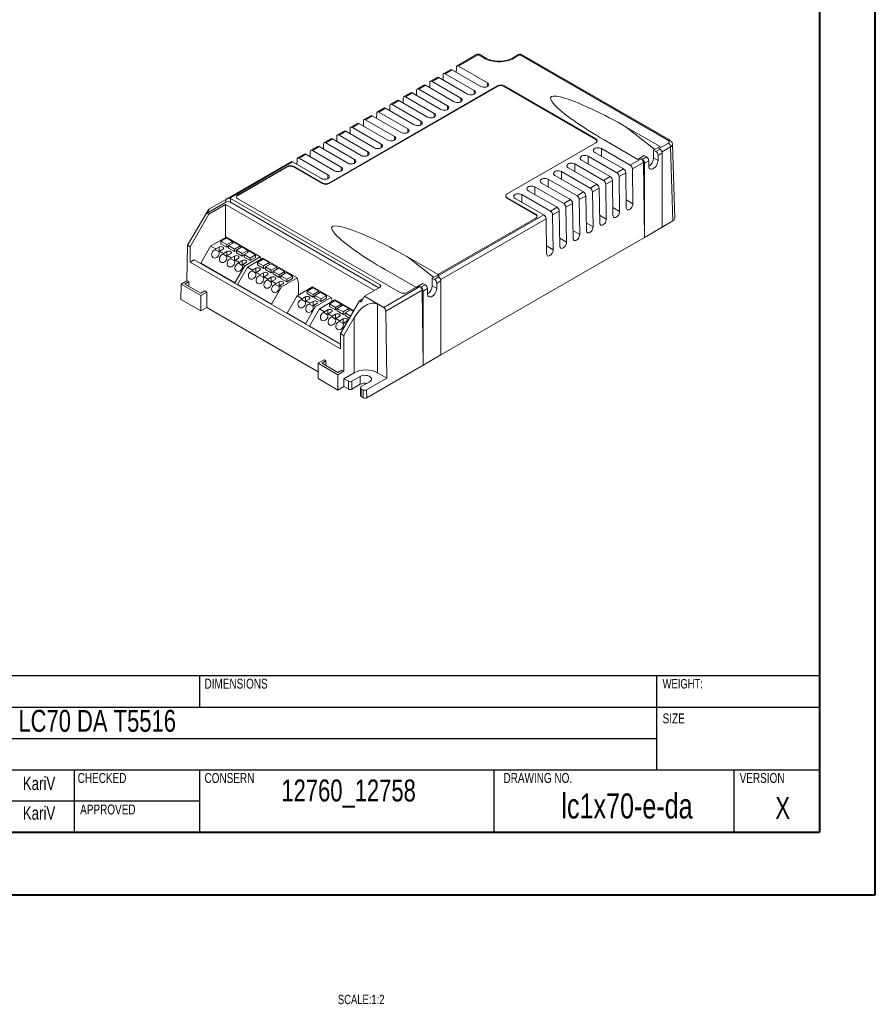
# Model space of a CAD drawing. Header units: millimetres. Extents: x 0 to 420, y -17 to 297.
# Tile 4 of 5: x 283 to 420, y -17 to 140. Entities that reach past the tile are written whole.
import ezdxf

# ---------------------------------------------------------------- set-up
doc = ezdxf.new("R2010")
doc.units = ezdxf.units.MM
doc.layers.add('SYM', color=179, linetype='Continuous')
doc.styles.add('SLDTEXTSTYLE0', font='TXT', dxfattribs={"width": 0.75})

msp = doc.modelspace()

# ---------------------------------------------------------------- linework, layer by layer
at = {"color": 7, "linetype": 'Continuous', "lineweight": 40}
for p, q in [((420.079, 0.215), (420.079, 297.215)), ((411.144, 287.215), (411.144, 10.215)), ((25.079, 10.215), (411.144, 10.215)), ((0.079, 0.215), (420.079, 0.215))]:
    msp.add_line(p, q, dxfattribs=at)
at = {"color": 7, "linetype": 'Continuous', "lineweight": 15}
for p, q in [((356.404, 134.403), (353.275, 132.597)), ((356.654, 134.378), (353.525, 132.572)), ((356.654, 134.378), (357.624, 133.818)), ((357.874, 133.843), (356.904, 134.403)), ((363.083, 134.403), (362.113, 133.843)), ((362.363, 133.818), (363.333, 134.378)), ((387.036, 120.695), (363.333, 134.378)), ((387.288, 120.718), (363.583, 134.403)), ((353.172, 132.375), (353.159, 131.559)), ((353.525, 132.572), (358.119, 129.92)), ((350.093, 130.76), (349.033, 130.148)), ((350.343, 130.735), (349.283, 130.123)), ((354.937, 128.083), (350.343, 130.735)), ((351.051, 131.15), (351.038, 130.334)), ((352.215, 131.985), (351.154, 131.372)), ((352.465, 131.96), (351.404, 131.347)), ((351.404, 131.347), (355.998, 128.695)), ((357.059, 129.308), (352.465, 131.96)), ((359.719, 129.405), (332.849, 113.893)), ((359.719, 129.323), (332.849, 113.812)), ((347.972, 129.535), (346.911, 128.923)), ((348.222, 129.511), (347.161, 128.898)), ((352.816, 126.859), (348.222, 129.511)), ((348.929, 129.926), (348.917, 129.109)), ((349.283, 130.123), (353.877, 127.471)), ((359.719, 129.405), (359.719, 129.323)), ((375.435, 120.944), (360.779, 129.405)), ((360.779, 129.405), (360.779, 129.323)), ((375.435, 120.863), (360.779, 129.323)), ((344.687, 127.477), (344.674, 126.66)), ((345.851, 128.311), (344.79, 127.698)), ((346.101, 128.286), (345.04, 127.674)), ((345.04, 127.674), (349.634, 125.022)), ((350.695, 125.634), (346.101, 128.286)), ((346.808, 128.701), (346.796, 127.885)), ((347.161, 128.898), (351.755, 126.246)), ((341.608, 125.861), (340.548, 125.249)), ((341.858, 125.837), (340.797, 125.224)), ((346.452, 123.185), (341.858, 125.837)), ((342.565, 126.252), (342.553, 125.436)), ((343.729, 127.086), (342.669, 126.474)), ((343.979, 127.061), (342.919, 126.449)), ((342.919, 126.449), (347.513, 123.797)), ((348.573, 124.409), (343.979, 127.061)), ((339.487, 124.637), (338.426, 124.025)), ((339.737, 124.612), (338.676, 124)), ((344.331, 121.96), (339.737, 124.612)), ((340.444, 125.027), (340.432, 124.211)), ((340.797, 125.224), (345.391, 122.572)), ((337.366, 123.412), (336.305, 122.8)), ((337.616, 123.387), (336.555, 122.775)), ((336.555, 122.775), (341.149, 120.123)), ((342.209, 120.735), (337.616, 123.387)), ((338.323, 123.803), (338.31, 122.986)), ((338.676, 124), (343.27, 121.348)), ((385.697, 119.715), (380.296, 122.833)), ((334.08, 121.353), (334.068, 120.537)), ((335.244, 122.188), (334.184, 121.575)), ((335.494, 122.163), (334.434, 121.551)), ((334.434, 121.551), (339.027, 118.899)), ((340.088, 119.511), (335.494, 122.163)), ((336.201, 122.578), (336.189, 121.762)), ((331.002, 119.738), (329.941, 119.126)), ((331.252, 119.714), (330.191, 119.101)), ((335.845, 117.062), (331.252, 119.714)), ((331.959, 120.129), (331.946, 119.313)), ((333.123, 120.963), (332.062, 120.351)), ((333.373, 120.938), (332.312, 120.326)), ((332.312, 120.326), (336.906, 117.674)), ((337.967, 118.286), (333.373, 120.938)), ((361.293, 112.168), (375.435, 120.332)), ((375.435, 120.944), (375.435, 120.863)), ((376.76, 120.792), (382.161, 117.674)), ((384.671, 119.123), (385.697, 119.715)), ((385.518, 119.41), (387.036, 120.286)), ((387.389, 119.681), (387.747, 107.834)), ((388.04, 108.252), (387.681, 120.117)), ((328.88, 118.514), (327.82, 117.901)), ((329.13, 118.489), (328.07, 117.877)), ((333.724, 115.837), (329.13, 118.489)), ((329.837, 118.904), (329.825, 118.088)), ((330.191, 119.101), (334.785, 116.449)), ((374.206, 118.184), (378.8, 115.532)), ((379.861, 116.144), (375.267, 118.796)), ((376.327, 119.409), (380.921, 116.757)), ((382.161, 117.674), (383.186, 118.266)), ((382.868, 117.674), (383.54, 118.062)), ((383.54, 118.062), (383.186, 118.266)), ((384.671, 119.123), (385.025, 118.919)), ((384.671, 117.898), (384.671, 119.123)), ((385.025, 118.919), (385.697, 119.307)), ((385.378, 118.307), (386.05, 118.694)), ((385.378, 117.49), (385.378, 118.307)), ((385.518, 119.41), (385.697, 119.307)), ((386.05, 118.694), (386.05, 106.855)), ((326.759, 117.289), (316.553, 111.398)), ((327.009, 117.264), (316.997, 111.484)), ((326.131, 116.547), (318.247, 111.995)), ((326.131, 116.465), (318.247, 111.913)), ((326.131, 116.547), (326.131, 116.465)), ((331.603, 114.612), (327.009, 117.264)), ((331.788, 113.893), (327.192, 116.547)), ((327.192, 116.547), (327.192, 116.465)), ((331.788, 113.812), (327.192, 116.465)), ((327.716, 117.68), (327.704, 116.863)), ((328.07, 117.877), (332.664, 115.225)), ((372.085, 116.96), (376.679, 114.308)), ((377.739, 114.92), (373.145, 117.572)), ((380.921, 116.757), (382.689, 117.777)), ((381.275, 116.152), (383.043, 117.172)), ((382.689, 117.777), (382.868, 117.674)), ((383.043, 117.172), (383.222, 105.222)), ((383.222, 117.062), (383.893, 117.449)), ((383.222, 105.222), (383.222, 117.062)), ((383.893, 117.449), (383.893, 116.633)), ((385.378, 117.49), (384.671, 117.898)), ((373.497, 112.471), (368.903, 115.123)), ((369.963, 115.735), (374.557, 113.083)), ((375.618, 113.695), (371.024, 116.347)), ((376.679, 114.308), (377.739, 114.92)), ((378.8, 115.532), (379.861, 116.144)), ((379.153, 114.927), (380.214, 115.539)), ((379.237, 109.36), (379.153, 114.927)), ((380.214, 115.539), (380.298, 109.972)), ((381.358, 110.585), (381.275, 116.152)), ((331.788, 113.893), (331.788, 113.812)), ((332.849, 113.893), (332.849, 113.812)), ((365.721, 113.286), (370.315, 110.634)), ((371.375, 111.246), (366.781, 113.898)), ((367.842, 114.51), (372.436, 111.858)), ((374.557, 113.083), (375.618, 113.695)), ((377.032, 113.702), (378.093, 114.315)), ((377.116, 108.135), (377.032, 113.702)), ((378.093, 114.315), (378.176, 108.748)), ((318.247, 111.995), (318.247, 111.913)), ((361.073, 111.862), (361.073, 111.78)), ((363.599, 112.061), (368.193, 109.409)), ((369.254, 110.021), (364.66, 112.673)), ((372.436, 111.858), (373.497, 112.471)), ((372.79, 111.253), (373.85, 111.865)), ((373.85, 111.865), (373.934, 106.298)), ((374.911, 112.478), (375.972, 113.09)), ((374.994, 106.911), (374.911, 112.478)), ((375.972, 113.09), (376.055, 107.523)), ((313.359, 109.102), (316.365, 110.836)), ((313.642, 108.938), (316.294, 110.469)), ((316.365, 111.282), (313.745, 109.77)), ((340.088, 96.733), (316.294, 110.469)), ((316.294, 110.469), (316.294, 105.202)), ((316.365, 111.282), (316.365, 110.836)), ((340.972, 97.652), (317.072, 111.449)), ((317.072, 111.449), (317.072, 110.836)), ((317.072, 110.836), (340.795, 97.141)), ((318.247, 111.383), (344.181, 96.411)), ((365.854, 108.923), (361.293, 111.556)), ((361.293, 111.556), (361.293, 111.474)), ((365.854, 108.841), (361.293, 111.474)), ((367.133, 108.797), (362.539, 111.449)), ((370.315, 110.634), (371.375, 111.246)), ((370.668, 110.028), (371.729, 110.641)), ((371.729, 110.641), (371.812, 105.074)), ((372.873, 105.686), (372.79, 111.253)), ((313.474, 109.458), (310.23, 103.968)), ((310.637, 103.733), (313.642, 108.938)), ((313.359, 109.102), (313.745, 109.77)), ((313.359, 109.102), (313.642, 108.938)), ((350.162, 99), (367.133, 108.797)), ((365.854, 108.923), (365.854, 108.841)), ((368.193, 109.409), (369.254, 110.021)), ((368.547, 108.804), (369.608, 109.416)), ((368.63, 103.237), (368.547, 108.804)), ((369.608, 109.416), (369.691, 103.849)), ((370.752, 104.462), (370.668, 110.028)), ((350.297, 99.33), (365.854, 108.31)), ((367.486, 108.192), (367.57, 102.625)), ((386.05, 106.855), (387.747, 107.834)), ((383.222, 105.222), (386.05, 106.855)), ((310.144, 98.302), (310.23, 103.968)), ((310.637, 103.733), (310.23, 103.968)), ((313.925, 103.835), (312.334, 101.079)), ((316.411, 105.27), (313.925, 103.835)), ((313.925, 103.835), (314.738, 103.366)), ((316.435, 105.121), (315.552, 104.611)), ((315.552, 104.611), (316.506, 104.06)), ((315.552, 104.202), (315.552, 104.611)), ((315.552, 104.202), (316.506, 103.651)), ((321.855, 102.127), (316.411, 105.27)), ((317.39, 104.57), (316.435, 105.121)), ((316.506, 104.06), (317.39, 104.57)), ((316.506, 103.651), (316.506, 104.06)), ((316.506, 103.651), (316.789, 103.815)), ((317.673, 104.406), (316.789, 103.896)), ((316.789, 103.488), (316.789, 103.896)), ((316.789, 103.896), (317.744, 103.345)), ((317.39, 104.57), (317.39, 104.243)), ((318.627, 103.855), (317.673, 104.406)), ((317.744, 103.345), (318.627, 103.855)), ((318.627, 103.855), (318.627, 103.529)), ((350.695, 86.444), (383.222, 105.222)), ((310.637, 103.733), (310.637, 101.283)), ((314.666, 103.241), (314.738, 103.366)), ((314.666, 103.241), (315.268, 102.894)), ((314.738, 103.366), (315.269, 103.672)), ((315.339, 103.019), (315.268, 102.894)), ((315.87, 103.325), (315.339, 103.019)), ((315.339, 103.019), (315.976, 102.651)), ((315.904, 102.527), (315.976, 102.651)), ((315.904, 102.527), (316.505, 102.18)), ((315.976, 102.651), (316.506, 102.957)), ((316.577, 102.304), (316.505, 102.18)), ((317.107, 102.61), (316.577, 102.304)), ((316.577, 102.304), (317.213, 101.937)), ((316.789, 103.488), (317.744, 102.937)), ((317.213, 101.937), (317.744, 102.243)), ((317.744, 102.937), (317.744, 103.345)), ((317.744, 102.937), (318.026, 103.1)), ((318.91, 103.692), (318.026, 103.182)), ((318.026, 103.182), (318.981, 102.631)), ((318.026, 102.774), (318.026, 103.182)), ((318.026, 102.774), (318.981, 102.223)), ((319.865, 103.141), (318.91, 103.692)), ((318.981, 102.631), (319.865, 103.141)), ((318.981, 102.223), (318.981, 102.631)), ((318.981, 102.223), (319.264, 102.386)), ((320.148, 102.978), (319.264, 102.468)), ((319.264, 102.468), (320.218, 101.916)), ((319.264, 102.059), (319.264, 102.468)), ((319.865, 103.141), (319.865, 102.815)), ((321.102, 102.427), (320.148, 102.978)), ((320.218, 101.916), (321.102, 102.427)), ((321.102, 102.427), (321.102, 102.018)), ((310.637, 101.283), (311.274, 101.651)), ((310.637, 101.283), (334.679, 87.405)), ((311.274, 101.651), (334.679, 88.139)), ((312.334, 101.079), (317.779, 97.936)), ((312.334, 101.079), (312.334, 101.039)), ((317.141, 101.812), (317.213, 101.937)), ((317.141, 101.812), (317.742, 101.465)), ((317.814, 101.59), (317.742, 101.465)), ((317.779, 97.936), (319.37, 100.692)), ((318.345, 101.896), (317.814, 101.59)), ((317.814, 101.59), (318.451, 101.222)), ((318.379, 101.098), (318.451, 101.222)), ((318.379, 101.098), (318.98, 100.751)), ((318.451, 101.222), (318.981, 101.529)), ((319.052, 100.875), (318.98, 100.751)), ((319.582, 101.182), (319.052, 100.875)), ((319.052, 100.875), (319.37, 100.692)), ((319.264, 102.059), (320.218, 101.508)), ((319.37, 100.692), (321.855, 102.127)), ((322.28, 101.882), (319.794, 100.447)), ((320.218, 101.508), (321.102, 102.018)), ((320.218, 101.508), (320.218, 101.916)), ((322.304, 101.733), (321.421, 101.223)), ((321.421, 101.223), (322.375, 100.671)), ((321.421, 100.814), (321.421, 101.223)), ((321.421, 100.814), (322.375, 100.263)), ((321.855, 102.127), (321.969, 101.702)), ((327.724, 98.739), (322.28, 101.882)), ((323.259, 101.182), (322.304, 101.733)), ((322.375, 100.671), (323.259, 101.182)), ((322.375, 100.263), (322.375, 100.671)), ((323.542, 101.018), (322.658, 100.508)), ((323.259, 101.182), (323.259, 100.855)), ((324.496, 100.467), (323.542, 101.018)), ((345.341, 102.11), (350.27, 99.264)), ((319.794, 100.447), (318.203, 97.691)), ((319.794, 100.447), (320.607, 99.977)), ((320.535, 99.853), (320.607, 99.977)), ((320.535, 99.853), (321.137, 99.506)), ((320.607, 99.977), (321.138, 100.284)), ((321.208, 99.63), (321.136, 99.506)), ((321.739, 99.937), (321.208, 99.63)), ((321.208, 99.63), (321.845, 99.263)), ((321.773, 99.139), (321.845, 99.263)), ((321.773, 99.139), (322.374, 98.791)), ((321.845, 99.263), (322.375, 99.569)), ((322.375, 100.263), (322.658, 100.426)), ((322.976, 99.222), (322.446, 98.916)), ((322.658, 100.1), (322.658, 100.508)), ((322.658, 100.508), (323.613, 99.957)), ((322.658, 100.1), (323.613, 99.549)), ((323.613, 99.957), (324.496, 100.467)), ((323.613, 99.549), (323.613, 99.957)), ((323.613, 99.549), (323.895, 99.712)), ((324.779, 100.304), (323.895, 99.794)), ((323.895, 99.386), (323.895, 99.794)), ((323.895, 99.794), (324.85, 99.243)), ((323.895, 99.386), (324.85, 98.834)), ((324.496, 100.467), (324.496, 100.141)), ((325.734, 99.753), (324.779, 100.304)), ((324.85, 99.243), (325.734, 99.753)), ((324.85, 98.834), (324.85, 99.243)), ((326.017, 99.59), (325.133, 99.079)), ((325.133, 99.079), (326.087, 98.528)), ((325.133, 98.671), (325.133, 99.079)), ((325.734, 99.753), (325.734, 99.426)), ((326.971, 99.039), (326.017, 99.59)), ((346.691, 97.248), (341.806, 100.068)), ((349.316, 98.713), (350.341, 99.305)), ((350.297, 99.33), (350.341, 99.305)), ((350.297, 99.33), (350.297, 99.279)), ((309.152, 95.323), (309.189, 97.751)), ((310.144, 98.302), (309.189, 97.751)), ((309.189, 97.751), (312.334, 95.935)), ((309.789, 97.772), (310.425, 98.14)), ((312.334, 96.303), (309.789, 97.772)), ((310.144, 98.302), (310.425, 98.14)), ((310.425, 97.405), (310.425, 98.14)), ((317.779, 97.895), (317.779, 97.936)), ((318.203, 97.691), (323.648, 94.548)), ((318.203, 97.65), (318.203, 97.691)), ((322.446, 98.916), (322.374, 98.792)), ((322.446, 98.916), (323.082, 98.549)), ((323.01, 98.424), (323.082, 98.549)), ((323.01, 98.424), (323.611, 98.077)), ((323.082, 98.549), (323.613, 98.855)), ((323.683, 98.202), (323.611, 98.077)), ((324.214, 98.508), (323.683, 98.202)), ((323.683, 98.202), (324.32, 97.834)), ((324.248, 97.71), (324.32, 97.834)), ((324.248, 97.71), (324.849, 97.363)), ((324.32, 97.834), (324.85, 98.14)), ((324.921, 97.487), (324.849, 97.363)), ((324.85, 98.834), (325.133, 98.998)), ((325.451, 97.794), (324.921, 97.487)), ((324.921, 97.487), (325.239, 97.304)), ((325.133, 98.671), (326.087, 98.12)), ((325.239, 97.304), (327.724, 98.739)), ((326.087, 98.528), (326.971, 99.039)), ((326.087, 98.12), (326.971, 98.63)), ((326.087, 98.12), (326.087, 98.528)), ((326.971, 99.039), (326.971, 98.63)), ((327.724, 98.739), (327.961, 97.855)), ((327.961, 97.855), (327.961, 96.018)), ((346.806, 97.264), (347.831, 97.856)), ((347.513, 97.264), (348.185, 97.652)), ((348.185, 97.652), (347.831, 97.856)), ((349.316, 98.713), (349.669, 98.509)), ((349.316, 97.488), (349.316, 98.713)), ((350.023, 97.08), (349.316, 97.488)), ((349.669, 98.509), (350.341, 98.897)), ((350.023, 97.896), (350.695, 98.284)), ((350.023, 97.08), (350.023, 97.896)), ((350.341, 98.897), (350.162, 99)), ((350.695, 98.284), (350.695, 86.444)), ((312.971, 96.67), (312.334, 96.303)), ((312.334, 95.935), (313.289, 96.487)), ((312.334, 93.486), (312.334, 95.935)), ((312.971, 96.67), (313.289, 96.487)), ((313.289, 94.037), (313.289, 96.487)), ((323.648, 94.548), (325.239, 97.304)), ((330.199, 97.31), (327.714, 95.875)), ((330.224, 97.161), (329.34, 96.651)), ((329.34, 96.651), (330.295, 96.1)), ((329.34, 96.242), (329.34, 96.651)), ((329.34, 96.242), (330.295, 95.691)), ((333.169, 95.595), (330.199, 97.31)), ((331.179, 96.61), (330.224, 97.161)), ((330.295, 96.1), (331.179, 96.61)), ((330.295, 95.691), (330.295, 96.1)), ((331.461, 96.447), (330.578, 95.936)), ((330.578, 95.528), (330.578, 95.936)), ((330.578, 95.936), (331.532, 95.385)), ((331.179, 96.61), (331.179, 96.283)), ((332.416, 95.895), (331.461, 96.447)), ((338.497, 95.815), (340.972, 97.243)), ((341.571, 94.04), (347.334, 97.367)), ((341.889, 93.415), (347.687, 96.762)), ((345.242, 96.411), (346.762, 97.289)), ((346.806, 97.264), (346.762, 97.289)), ((347.334, 97.367), (347.513, 97.264)), ((347.687, 96.762), (347.866, 84.812)), ((347.866, 96.651), (348.538, 97.039)), ((347.866, 84.812), (347.866, 96.651)), ((348.538, 97.039), (348.538, 96.223)), ((309.152, 95.323), (312.334, 93.486)), ((323.648, 94.507), (323.648, 94.548)), ((327.714, 95.875), (326.123, 93.119)), ((327.714, 95.875), (328.527, 95.406)), ((328.455, 95.281), (328.527, 95.406)), ((328.455, 95.281), (329.056, 94.934)), ((328.527, 95.406), (329.057, 95.712)), ((329.128, 95.059), (329.056, 94.934)), ((329.658, 95.365), (329.128, 95.059)), ((329.128, 95.059), (329.764, 94.691)), ((329.692, 94.567), (329.764, 94.691)), ((329.692, 94.567), (330.294, 94.22)), ((329.764, 94.691), (330.295, 94.997)), ((330.365, 94.344), (330.294, 94.22)), ((330.295, 95.691), (330.578, 95.855)), ((330.896, 94.65), (330.365, 94.344)), ((330.365, 94.344), (330.684, 94.161)), ((330.578, 95.528), (331.532, 94.977)), ((330.684, 94.161), (333.169, 95.595)), ((333.77, 95.248), (331.285, 93.814)), ((331.532, 95.385), (332.416, 95.895)), ((331.532, 94.977), (332.416, 95.487)), ((331.532, 94.977), (331.532, 95.385)), ((332.416, 95.895), (332.416, 95.487)), ((333.795, 95.099), (332.911, 94.589)), ((332.911, 94.181), (332.911, 94.589)), ((332.911, 94.589), (333.866, 94.038)), ((333.169, 95.595), (333.33, 94.994)), ((336.787, 93.507), (333.77, 95.248)), ((334.749, 94.548), (333.795, 95.099)), ((333.866, 94.038), (334.749, 94.548)), ((335.032, 94.385), (334.148, 93.875)), ((337.684, 95.059), (334.679, 89.854)), ((334.749, 94.548), (334.749, 94.222)), ((335.987, 93.834), (335.032, 94.385)), ((338.25, 95.386), (337.684, 95.059)), ((337.684, 95.059), (337.967, 94.896)), ((337.967, 94.896), (338.497, 95.815)), ((338.497, 95.815), (341.571, 94.04)), ((340.565, 94.539), (341.69, 93.89)), ((340.565, 83.597), (340.565, 94.539)), ((312.334, 93.486), (313.289, 94.037)), ((313.289, 94.037), (331.073, 83.771)), ((326.088, 93.099), (326.123, 93.119)), ((326.123, 93.119), (329.093, 91.405)), ((326.123, 93.119), (326.123, 93.079)), ((329.093, 91.405), (330.684, 94.161)), ((331.285, 93.814), (329.694, 91.058)), ((331.285, 93.814), (332.098, 93.344)), ((332.026, 93.22), (332.098, 93.344)), ((332.026, 93.22), (332.627, 92.872)), ((332.098, 93.344), (332.628, 93.65)), ((332.699, 92.997), (332.627, 92.873)), ((333.229, 93.303), (332.699, 92.997)), ((332.699, 92.997), (333.335, 92.63)), ((332.911, 94.181), (333.866, 93.63)), ((333.335, 92.63), (333.866, 92.936)), ((333.866, 93.63), (333.866, 94.038)), ((333.866, 93.63), (334.148, 93.793)), ((334.148, 93.875), (335.103, 93.324)), ((334.148, 93.467), (334.148, 93.875)), ((334.148, 93.467), (335.103, 92.915)), ((335.103, 93.324), (335.987, 93.834)), ((335.103, 92.915), (335.103, 93.324)), ((335.103, 92.915), (335.386, 93.079)), ((336.27, 93.671), (335.386, 93.16)), ((335.386, 92.752), (335.386, 93.16)), ((335.386, 93.16), (336.287, 92.64)), ((335.987, 93.834), (335.987, 93.507)), ((336.729, 93.406), (336.27, 93.671)), ((342.049, 82.741), (341.889, 93.415)), ((329.093, 91.364), (329.093, 91.405)), ((333.263, 92.505), (333.335, 92.63)), ((333.263, 92.505), (333.864, 92.158)), ((333.936, 92.283), (333.864, 92.158)), ((334.467, 92.589), (333.936, 92.283)), ((333.936, 92.283), (334.573, 91.915)), ((334.501, 91.791), (334.573, 91.915)), ((334.501, 91.791), (335.102, 91.444)), ((334.573, 91.915), (335.103, 92.222)), ((335.174, 91.568), (335.102, 91.444)), ((335.704, 91.875), (335.174, 91.568)), ((335.174, 91.568), (335.545, 91.354)), ((335.209, 89.548), (336.853, 92.396)), ((335.386, 92.752), (336.11, 92.334)), ((336.853, 92.396), (336.853, 83.597)), ((329.694, 91.058), (334.679, 88.18)), ((329.694, 91.017), (329.694, 91.058)), ((335.209, 89.548), (334.679, 89.854)), ((334.679, 87.405), (334.679, 89.854)), ((335.209, 89.548), (335.209, 83.832)), ((332.027, 85.669), (331.073, 85.118)), ((331.073, 82.668), (331.073, 85.118)), ((331.073, 85.118), (334.255, 83.281)), ((331.709, 85.118), (332.345, 85.485)), ((334.255, 83.649), (331.709, 85.118)), ((332.345, 85.485), (332.027, 85.669)), ((332.345, 84.751), (332.345, 85.485)), ((347.866, 84.812), (350.695, 86.444)), ((334.891, 84.016), (334.255, 83.649)), ((334.255, 83.281), (335.209, 83.832)), ((335.209, 83.832), (334.891, 84.016)), ((336.853, 83.597), (335.209, 82.648)), ((338.851, 79.607), (347.866, 84.812)), ((342.049, 82.741), (340.565, 83.597)), ((331.073, 82.668), (334.255, 80.832)), ((334.255, 80.832), (334.255, 83.281)), ((335.209, 81.383), (335.209, 82.648)), ((335.209, 82.648), (335.916, 82.24)), ((335.916, 82.24), (335.916, 80.974)), ((336.482, 82.24), (337.825, 83.016)), ((336.482, 80.974), (336.482, 82.24)), ((337.825, 81.75), (337.825, 83.016)), ((339.31, 82.158), (337.967, 81.383)), ((338.832, 80.884), (342.049, 82.741)), ((334.255, 80.832), (335.209, 81.383)), ((335.209, 81.383), (335.916, 80.974)), ((336.482, 80.974), (337.825, 81.75)), ((337.85, 81.22), (337.85, 79.954)), ((337.967, 81.056), (338.266, 80.884)), ((337.967, 81.056), (337.967, 79.791)), ((338.285, 79.607), (338.266, 80.884)), ((338.851, 79.607), (338.832, 80.884)), ((338.285, 79.607), (337.967, 79.791))]:
    msp.add_line(p, q, dxfattribs=at)
at = {"color": 8, "linetype": 'Continuous', "lineweight": 15}
for p, q in [((358.119, 129.92), (358.119, 129.311)), ((353.877, 127.471), (353.877, 126.862)), ((355.998, 128.695), (355.998, 128.086)), ((351.755, 126.246), (351.755, 125.637)), ((349.634, 125.022), (349.634, 124.412)), ((347.513, 123.797), (347.513, 123.188)), ((380.296, 122.833), (384.887, 119.248)), ((343.27, 121.348), (343.27, 120.739)), ((345.391, 122.572), (345.391, 121.963)), ((341.149, 120.123), (341.149, 119.514)), ((386.016, 118.889), (387.389, 119.681)), ((339.027, 118.899), (339.027, 118.289)), ((374.206, 116.96), (374.206, 118.184)), ((376.327, 118.184), (376.327, 119.409)), ((334.785, 116.449), (334.785, 115.84)), ((336.906, 117.674), (336.906, 117.065)), ((372.085, 115.735), (372.085, 116.96)), ((332.664, 115.225), (332.664, 114.615)), ((369.963, 114.51), (369.963, 115.735)), ((365.721, 112.061), (365.721, 113.286)), ((367.842, 113.286), (367.842, 114.51)), ((363.599, 110.836), (363.599, 112.061)), ((381.358, 110.585), (380.279, 111.208)), ((377.116, 108.135), (376.036, 108.758)), ((379.237, 109.36), (378.158, 109.983)), ((350.661, 98.478), (367.486, 108.192)), ((374.994, 106.911), (373.915, 107.534)), ((372.873, 105.686), (371.794, 106.309)), ((368.63, 103.237), (367.551, 103.86)), ((370.752, 104.462), (369.672, 105.085)), ((315.269, 102.896), (315.269, 103.672)), ((316.506, 102.182), (316.506, 102.957)), ((317.744, 101.467), (317.744, 102.243)), ((318.981, 100.753), (318.981, 101.529)), ((349.531, 98.837), (345.341, 102.11)), ((321.138, 99.508), (321.138, 100.284)), ((322.375, 98.794), (322.375, 99.569)), ((323.613, 98.079), (323.613, 98.855)), ((324.85, 97.365), (324.85, 98.14)), ((340.972, 97.652), (340.972, 97.243)), ((329.057, 94.936), (329.057, 95.712)), ((330.295, 94.222), (330.295, 94.997)), ((332.628, 92.875), (332.628, 93.65)), ((333.866, 92.16), (333.866, 92.936)), ((335.103, 91.446), (335.103, 92.222))]:
    msp.add_line(p, q, dxfattribs=at)
at = {"color": 7, "linetype": 'Continuous', "lineweight": 15, "flags": 128}
for points in [[(357.059, 129.308), (357.23, 129.234), (357.43, 129.191), (357.643, 129.182), (357.851, 129.208), (358.038, 129.267), (358.189, 129.354), (358.292, 129.463), (358.337, 129.583), (358.322, 129.706), (358.247, 129.821), (358.119, 129.92)], [(352.816, 126.859), (352.987, 126.785), (353.187, 126.742), (353.4, 126.733), (353.608, 126.759), (353.796, 126.818), (353.947, 126.905), (354.049, 127.013), (354.094, 127.134), (354.079, 127.257), (354.005, 127.372), (353.877, 127.471)], [(354.937, 128.083), (355.108, 128.009), (355.308, 127.966), (355.521, 127.957), (355.73, 127.984), (355.917, 128.043), (356.068, 128.13), (356.17, 128.238), (356.216, 128.358), (356.201, 128.481), (356.126, 128.597), (355.998, 128.695)], [(350.695, 125.634), (350.866, 125.56), (351.066, 125.517), (351.279, 125.508), (351.487, 125.534), (351.675, 125.593), (351.825, 125.681), (351.928, 125.789), (351.973, 125.909), (351.958, 126.032), (351.883, 126.148), (351.755, 126.246)], [(348.573, 124.409), (348.744, 124.335), (348.944, 124.292), (349.157, 124.284), (349.366, 124.31), (349.553, 124.369), (349.704, 124.456), (349.806, 124.564), (349.852, 124.685), (349.837, 124.807), (349.762, 124.923), (349.634, 125.022)], [(346.452, 123.185), (346.623, 123.111), (346.823, 123.068), (347.036, 123.059), (347.245, 123.085), (347.432, 123.144), (347.583, 123.231), (347.685, 123.34), (347.731, 123.46), (347.715, 123.583), (347.641, 123.698), (347.513, 123.797)], [(342.209, 120.735), (342.38, 120.662), (342.58, 120.619), (342.793, 120.61), (343.002, 120.636), (343.189, 120.695), (343.34, 120.782), (343.442, 120.89), (343.488, 121.011), (343.473, 121.134), (343.398, 121.249), (343.27, 121.348)], [(344.331, 121.96), (344.502, 121.886), (344.702, 121.843), (344.915, 121.834), (345.123, 121.861), (345.311, 121.92), (345.462, 122.007), (345.564, 122.115), (345.609, 122.235), (345.594, 122.358), (345.519, 122.474), (345.391, 122.572)], [(340.088, 119.511), (340.259, 119.437), (340.459, 119.394), (340.672, 119.385), (340.881, 119.411), (341.068, 119.47), (341.219, 119.558), (341.321, 119.666), (341.367, 119.786), (341.351, 119.909), (341.277, 120.024), (341.149, 120.123)], [(376.327, 119.409), (376.156, 119.483), (375.956, 119.526), (375.744, 119.534), (375.535, 119.508), (375.348, 119.449), (375.197, 119.362), (375.094, 119.254), (375.049, 119.134), (375.064, 119.011), (375.139, 118.895), (375.267, 118.796)], [(337.967, 118.286), (338.138, 118.212), (338.338, 118.169), (338.551, 118.161), (338.759, 118.187), (338.947, 118.246), (339.098, 118.333), (339.2, 118.441), (339.245, 118.561), (339.23, 118.684), (339.155, 118.8), (339.027, 118.899)], [(374.206, 118.184), (374.035, 118.258), (373.835, 118.301), (373.622, 118.31), (373.414, 118.284), (373.226, 118.225), (373.075, 118.137), (372.973, 118.029), (372.928, 117.909), (372.943, 117.786), (373.017, 117.671), (373.145, 117.572)], [(333.724, 115.837), (333.895, 115.763), (334.095, 115.72), (334.308, 115.711), (334.517, 115.737), (334.704, 115.797), (334.855, 115.884), (334.957, 115.992), (335.003, 116.112), (334.987, 116.235), (334.913, 116.351), (334.785, 116.449)], [(335.845, 117.062), (336.016, 116.988), (336.216, 116.945), (336.429, 116.936), (336.638, 116.962), (336.825, 117.021), (336.976, 117.108), (337.079, 117.216), (337.124, 117.337), (337.109, 117.46), (337.034, 117.575), (336.906, 117.674)], [(372.085, 116.96), (371.914, 117.033), (371.714, 117.076), (371.501, 117.085), (371.292, 117.059), (371.105, 117), (370.954, 116.913), (370.852, 116.805), (370.806, 116.684), (370.822, 116.561), (370.896, 116.446), (371.024, 116.347)], [(383.893, 116.633), (383.915, 116.44), (383.978, 116.283), (384.08, 116.172), (384.214, 116.112), (384.373, 116.108), (384.546, 116.159), (384.725, 116.262), (384.899, 116.412), (385.058, 116.599), (385.192, 116.814), (385.293, 117.042), (385.357, 117.272), (385.378, 117.49)], [(331.603, 114.612), (331.774, 114.539), (331.974, 114.495), (332.187, 114.487), (332.395, 114.513), (332.583, 114.572), (332.734, 114.659), (332.836, 114.767), (332.881, 114.888), (332.866, 115.011), (332.791, 115.126), (332.664, 115.225)], [(369.963, 115.735), (369.793, 115.809), (369.592, 115.852), (369.38, 115.861), (369.171, 115.834), (368.984, 115.775), (368.833, 115.688), (368.73, 115.58), (368.685, 115.46), (368.7, 115.337), (368.775, 115.221), (368.903, 115.123)], [(365.721, 113.286), (365.55, 113.36), (365.35, 113.403), (365.137, 113.411), (364.928, 113.385), (364.741, 113.326), (364.59, 113.239), (364.488, 113.131), (364.442, 113.01), (364.458, 112.888), (364.532, 112.772), (364.66, 112.673)], [(367.842, 114.51), (367.671, 114.584), (367.471, 114.627), (367.258, 114.636), (367.05, 114.61), (366.862, 114.551), (366.711, 114.464), (366.609, 114.355), (366.564, 114.235), (366.579, 114.112), (366.653, 113.997), (366.781, 113.898)], [(363.599, 112.061), (363.429, 112.135), (363.229, 112.178), (363.016, 112.187), (362.807, 112.161), (362.62, 112.102), (362.469, 112.014), (362.366, 111.906), (362.321, 111.786), (362.336, 111.663), (362.411, 111.547), (362.539, 111.449)], [(314.666, 103.241), (314.493, 103.172), (314.335, 103.054), (314.208, 102.895), (314.122, 102.711), (314.084, 102.515), (314.098, 102.326), (314.162, 102.159), (314.27, 102.028), (314.415, 101.944), (314.583, 101.916), (314.759, 101.944), (314.93, 102.027), (315.08, 102.157), (315.197, 102.324), (315.271, 102.514), (315.295, 102.709), (315.268, 102.894)], [(315.87, 103.325), (315.962, 103.404), (315.994, 103.498), (315.962, 103.592), (315.87, 103.672), (315.732, 103.725), (315.569, 103.744), (315.407, 103.725), (315.269, 103.672)], [(315.904, 102.527), (315.73, 102.458), (315.573, 102.339), (315.446, 102.181), (315.359, 101.996), (315.322, 101.801), (315.335, 101.612), (315.399, 101.444), (315.508, 101.313), (315.652, 101.23), (315.82, 101.201), (315.997, 101.23), (316.168, 101.313), (316.318, 101.443), (316.435, 101.61), (316.508, 101.799), (316.533, 101.995), (316.505, 102.18)], [(317.107, 102.61), (317.199, 102.69), (317.232, 102.784), (317.199, 102.878), (317.107, 102.957), (316.969, 103.01), (316.807, 103.029), (316.644, 103.01), (316.506, 102.957)], [(318.345, 101.896), (318.437, 101.976), (318.469, 102.069), (318.437, 102.163), (318.345, 102.243), (318.207, 102.296), (318.044, 102.315), (317.881, 102.296), (317.744, 102.243)], [(317.141, 101.812), (316.967, 101.744), (316.81, 101.625), (316.683, 101.467), (316.597, 101.282), (316.559, 101.087), (316.573, 100.897), (316.636, 100.73), (316.745, 100.599), (316.89, 100.516), (317.057, 100.487), (317.234, 100.515), (317.405, 100.598), (317.555, 100.729), (317.672, 100.896), (317.746, 101.085), (317.77, 101.28), (317.742, 101.465)], [(318.379, 101.098), (318.205, 101.029), (318.048, 100.911), (317.921, 100.752), (317.834, 100.568), (317.796, 100.372), (317.81, 100.183), (317.874, 100.016), (317.983, 99.885), (318.127, 99.801), (318.295, 99.773), (318.472, 99.801), (318.643, 99.884), (318.793, 100.014), (318.91, 100.181), (318.983, 100.371), (319.007, 100.566), (318.98, 100.751)], [(319.582, 101.182), (319.674, 101.261), (319.707, 101.355), (319.674, 101.449), (319.582, 101.529), (319.444, 101.582), (319.282, 101.6), (319.119, 101.582), (318.981, 101.529)], [(320.535, 99.853), (320.362, 99.784), (320.204, 99.666), (320.077, 99.507), (319.991, 99.323), (319.953, 99.127), (319.967, 98.938), (320.031, 98.771), (320.139, 98.64), (320.284, 98.556), (320.452, 98.528), (320.628, 98.556), (320.799, 98.639), (320.949, 98.769), (321.066, 98.936), (321.14, 99.126), (321.164, 99.321), (321.136, 99.506)], [(321.739, 99.937), (321.831, 100.016), (321.863, 100.11), (321.831, 100.204), (321.739, 100.284), (321.601, 100.337), (321.438, 100.355), (321.276, 100.337), (321.138, 100.284)], [(321.773, 99.139), (321.599, 99.07), (321.442, 98.951), (321.315, 98.793), (321.228, 98.608), (321.191, 98.413), (321.204, 98.223), (321.268, 98.056), (321.377, 97.925), (321.521, 97.842), (321.689, 97.813), (321.866, 97.841), (322.037, 97.924), (322.187, 98.055), (322.304, 98.222), (322.377, 98.411), (322.401, 98.607), (322.374, 98.792)], [(322.976, 99.222), (323.068, 99.302), (323.101, 99.396), (323.068, 99.49), (322.976, 99.569), (322.838, 99.622), (322.676, 99.641), (322.513, 99.622), (322.375, 99.569)], [(323.01, 98.424), (322.836, 98.356), (322.679, 98.237), (322.552, 98.079), (322.466, 97.894), (322.428, 97.698), (322.442, 97.509), (322.505, 97.342), (322.614, 97.211), (322.759, 97.128), (322.926, 97.099), (323.103, 97.127), (323.274, 97.21), (323.424, 97.341), (323.541, 97.508), (323.615, 97.697), (323.639, 97.892), (323.611, 98.077)], [(324.214, 98.508), (324.306, 98.587), (324.338, 98.681), (324.306, 98.775), (324.214, 98.855), (324.076, 98.908), (323.913, 98.927), (323.75, 98.908), (323.613, 98.855)], [(324.248, 97.71), (324.074, 97.641), (323.917, 97.523), (323.79, 97.364), (323.703, 97.18), (323.665, 96.984), (323.679, 96.795), (323.743, 96.627), (323.852, 96.497), (323.996, 96.413), (324.164, 96.384), (324.341, 96.413), (324.512, 96.496), (324.662, 96.626), (324.779, 96.793), (324.852, 96.983), (324.876, 97.178), (324.849, 97.363)], [(325.451, 97.794), (325.543, 97.873), (325.576, 97.967), (325.543, 98.061), (325.451, 98.14), (325.313, 98.194), (325.151, 98.212), (324.988, 98.194), (324.85, 98.14)], [(348.538, 96.223), (348.56, 96.03), (348.623, 95.873), (348.725, 95.762), (348.859, 95.702), (349.017, 95.698), (349.191, 95.748), (349.37, 95.852), (349.544, 96.002), (349.702, 96.189), (349.836, 96.403), (349.938, 96.632), (350.001, 96.862), (350.023, 97.08)], [(328.455, 95.281), (328.281, 95.212), (328.124, 95.094), (327.997, 94.935), (327.911, 94.751), (327.873, 94.555), (327.886, 94.366), (327.95, 94.199), (328.059, 94.068), (328.203, 93.984), (328.371, 93.956), (328.548, 93.984), (328.719, 94.067), (328.869, 94.197), (328.986, 94.364), (329.06, 94.554), (329.084, 94.749), (329.056, 94.934)], [(329.658, 95.365), (329.75, 95.444), (329.783, 95.538), (329.75, 95.632), (329.658, 95.712), (329.52, 95.765), (329.358, 95.784), (329.195, 95.765), (329.057, 95.712)], [(329.692, 94.567), (329.519, 94.498), (329.361, 94.38), (329.234, 94.221), (329.148, 94.036), (329.11, 93.841), (329.124, 93.652), (329.188, 93.484), (329.296, 93.353), (329.441, 93.27), (329.609, 93.241), (329.785, 93.27), (329.956, 93.353), (330.106, 93.483), (330.223, 93.65), (330.297, 93.839), (330.321, 94.035), (330.294, 94.22)], [(330.896, 94.65), (330.988, 94.73), (331.02, 94.824), (330.988, 94.918), (330.896, 94.997), (330.758, 95.051), (330.595, 95.069), (330.433, 95.051), (330.295, 94.997)], [(332.026, 93.22), (331.852, 93.151), (331.695, 93.032), (331.568, 92.874), (331.482, 92.689), (331.444, 92.494), (331.457, 92.305), (331.521, 92.137), (331.63, 92.006), (331.774, 91.923), (331.942, 91.894), (332.119, 91.923), (332.29, 92.005), (332.44, 92.136), (332.557, 92.303), (332.63, 92.492), (332.655, 92.688), (332.627, 92.873)], [(333.229, 93.303), (333.321, 93.383), (333.354, 93.477), (333.321, 93.571), (333.229, 93.65), (333.091, 93.703), (332.929, 93.722), (332.766, 93.703), (332.628, 93.65)], [(334.467, 92.589), (334.559, 92.669), (334.591, 92.762), (334.559, 92.856), (334.467, 92.936), (334.329, 92.989), (334.166, 93.008), (334.003, 92.989), (333.866, 92.936)], [(333.263, 92.505), (333.089, 92.437), (332.932, 92.318), (332.805, 92.16), (332.719, 91.975), (332.681, 91.78), (332.695, 91.59), (332.759, 91.423), (332.867, 91.292), (333.012, 91.209), (333.18, 91.18), (333.356, 91.208), (333.527, 91.291), (333.677, 91.422), (333.794, 91.589), (333.868, 91.778), (333.892, 91.973), (333.864, 92.158)], [(334.501, 91.791), (334.327, 91.722), (334.17, 91.604), (334.043, 91.445), (333.956, 91.261), (333.918, 91.065), (333.932, 90.876), (333.996, 90.709), (334.105, 90.578), (334.249, 90.494), (334.417, 90.465), (334.594, 90.494), (334.765, 90.577), (334.915, 90.707), (335.032, 90.874), (335.105, 91.064), (335.129, 91.259), (335.102, 91.444)], [(335.704, 91.875), (335.796, 91.954), (335.829, 92.048), (335.796, 92.142), (335.704, 92.222), (335.566, 92.275), (335.404, 92.293), (335.241, 92.275), (335.103, 92.222)], [(337.825, 83.016), (338.025, 83.106), (338.255, 83.166), (338.504, 83.192), (338.757, 83.183), (338.999, 83.14), (339.215, 83.064), (339.394, 82.961), (339.525, 82.836), (339.601, 82.696), (339.616, 82.55), (339.57, 82.407), (339.466, 82.273), (339.31, 82.158)]]:
    msp.add_lwpolyline(points, dxfattribs=at)
at = {"color": 8, "linetype": 'Continuous', "lineweight": 15}
for centre, radius, start, end in [((356.508, 134.187), 0.24, 52.81791, 115.87163), ((356.8, 134.179), 0.247, 65.07715, 126.23331), ((357.769, 133.627), 0.239, 63.47642, 127.24669), ((362.218, 133.627), 0.239, 52.73597, 116.69736), ((363.188, 134.187), 0.24, 52.81791, 115.87163), ((363.478, 134.187), 0.24, 64.12837, 127.18209)]:
    msp.add_arc(centre, radius, start, end, dxfattribs=at)
at = {"color": 7, "linetype": 'Continuous', "lineweight": 15}
for centre, radius, start, end in [((353.387, 132.404), 0.217, 50.56322, 187.71566), ((350.197, 130.536), 0.247, 53.76669, 114.92285), ((351.266, 131.18), 0.217, 50.56322, 187.71566), ((352.32, 131.768), 0.24, 52.81791, 115.87163), ((347.023, 128.73), 0.217, 50.56322, 187.71566), ((348.076, 129.311), 0.247, 53.76669, 114.92285), ((349.145, 129.955), 0.217, 50.56322, 187.71566), ((360.249, 128.381), 1.153, 62.60967, 117.39033), ((360.249, 128.3), 1.153, 62.60967, 117.39033), ((344.902, 127.506), 0.217, 50.56322, 187.71566), ((345.955, 128.087), 0.247, 53.76669, 114.92285), ((341.712, 125.638), 0.247, 53.76669, 114.92285), ((342.781, 126.281), 0.217, 50.56322, 187.71566), ((343.834, 126.862), 0.247, 53.76669, 114.92285), ((339.591, 124.413), 0.247, 53.76669, 114.92285), ((340.659, 125.057), 0.217, 50.56322, 187.71566), ((336.417, 122.607), 0.217, 50.56322, 187.71566), ((337.47, 123.188), 0.247, 53.76669, 114.92285), ((338.538, 123.832), 0.217, 50.56322, 187.71566), ((334.295, 121.383), 0.217, 50.56322, 187.71566), ((335.348, 121.964), 0.247, 53.76669, 114.92285), ((331.106, 119.514), 0.247, 53.76669, 114.92285), ((332.174, 120.158), 0.217, 50.56322, 187.71566), ((333.227, 120.739), 0.247, 53.76669, 114.92285), ((375.319, 120.638), 0.327, 290.78342, 69.21658), ((375.268, 120.506), 0.394, 13.46718, 64.91555), ((327.931, 117.709), 0.217, 50.56322, 187.71566), ((328.984, 118.29), 0.247, 53.76669, 114.92285), ((330.053, 118.933), 0.217, 50.56322, 187.71566), ((383.126, 117.414), 0.768, 2.60548, 57.39452), ((384.611, 118.272), 0.768, 2.60548, 57.39452), ((385.282, 118.659), 0.768, 2.60548, 57.39452), ((326.661, 115.523), 1.153, 62.60967, 117.39033), ((326.661, 115.441), 1.153, 62.60967, 117.39033), ((326.863, 117.065), 0.247, 53.76669, 114.92285), ((380.506, 116.108), 0.77, 3.22965, 57.34774), ((382.273, 117.129), 0.77, 3.22965, 57.34774), ((382.454, 117.027), 0.768, 2.60548, 57.39452), ((383.083, 117.96), 1.589, 300.6905, 357.76953), ((377.324, 114.271), 0.77, 3.22965, 57.34774), ((378.384, 114.884), 0.77, 3.22965, 57.34774), ((379.445, 115.496), 0.77, 3.22965, 57.34774), ((332.318, 114.917), 1.153, 242.60967, 297.39033), ((332.318, 114.835), 1.153, 242.60967, 297.39033), ((375.202, 113.047), 0.77, 3.22965, 57.34774), ((376.263, 113.659), 0.77, 3.22965, 57.34774), ((318.414, 111.556), 0.394, 115.08445, 166.53282), ((318.363, 111.689), 0.327, 110.78342, 249.21658), ((361.449, 111.818), 0.377, 185.6948, 245.62534), ((361.409, 111.862), 0.327, 110.78342, 249.21658), ((372.02, 111.21), 0.77, 3.22965, 57.34774), ((373.081, 111.822), 0.77, 3.22965, 57.34774), ((374.142, 112.434), 0.77, 3.22965, 57.34774), ((316.718, 110.154), 0.769, 62.60967, 117.39033), ((316.803, 110.98), 0.541, 60.20516, 69.02831), ((369.899, 109.985), 0.77, 3.22965, 57.34774), ((370.96, 110.597), 0.77, 3.22965, 57.34774), ((365.738, 108.617), 0.327, 290.78342, 69.21658), ((365.687, 108.484), 0.394, 13.46718, 64.91555), ((366.717, 108.148), 0.77, 3.22965, 57.34774), ((367.778, 108.76), 0.77, 3.22965, 57.34774), ((368.838, 109.373), 0.77, 3.22965, 57.34774), ((340.895, 97.447), 0.218, 290.78342, 69.21658), ((347.77, 97.004), 0.768, 2.60548, 57.39452), ((347.728, 97.55), 1.589, 300.6905, 357.76953), ((349.255, 97.861), 0.768, 2.60548, 57.39452), ((349.927, 98.249), 0.768, 2.60548, 57.39452), ((344.711, 97.435), 1.153, 242.60967, 297.39033), ((346.918, 96.718), 0.77, 3.22965, 57.34774), ((347.099, 96.616), 0.768, 2.60548, 57.39452), ((341.111, 93.368), 0.779, 3.44134, 42.06436), ((338.709, 80.048), 4.005, 62.39104, 117.60896), ((336.199, 82.786), 0.615, 242.60967, 297.39033), ((338.57, 80.297), 1.633, 79.52499, 117.12815), ((336.199, 81.52), 0.615, 242.60967, 297.39033), ((338.029, 81.22), 0.175, 110.78342, 249.21658), ((338.05, 79.974), 0.201, 185.6948, 245.62534)]:
    msp.add_arc(centre, radius, start, end, dxfattribs=at)
for centre, major_axis, ratio, start_param, end_param in [((378.528, 121.812), (10.297, -5.764), 0.1492245, 1.4821973, 4.62379), ((380.828, 110.278), (0.365, 0.655), 0.587367, 2.3470751, 5.4886678), ((313.821, 109.243), (0.354, 0.612), 0.5773346, 0.9379938, 1.5533837), ((378.707, 109.054), (0.365, 0.655), 0.587367, 2.3470751, 5.4886678), ((343.573, 101.089), (10.297, -5.764), 0.1492245, 1.4821973, 4.62379), ((376.585, 107.829), (0.365, 0.655), 0.587367, 2.3470751, 5.4886678), ((387.04, 108.242), (1, 0), 0.5771119, 5.4979394, 6.3006305), ((372.343, 105.38), (0.365, 0.655), 0.587367, 2.3470751, 5.4886678), ((374.464, 106.605), (0.365, 0.655), 0.587367, 2.3470751, 5.4886678), ((370.221, 104.155), (0.365, 0.655), 0.587367, 2.3470751, 5.4886678), ((368.1, 102.931), (0.365, 0.655), 0.587367, 2.3470751, 5.4886678), ((338.709, 91.324), (1.856, 3.215), 0.5773346, 0.0000406, 1.570837), ((341.217, 93.428), (0.354, 0.612), 0.5773346, 5.8321991, 6.2832259), ((338.549, 81.047), (0.4, 0), 0.5772877, 3.9271431, 5.4979394), ((338.568, 79.77), (0.4, 0), 0.5772877, 3.9271431, 5.4979394)]:
    msp.add_ellipse(centre, major_axis=major_axis, ratio=ratio, start_param=start_param, end_param=end_param, dxfattribs=at)
for points, knots in [([(356.902, 134.4), (356.876, 134.415), (356.812, 134.45), (356.692, 134.474), (356.551, 134.464), (356.448, 134.437), (356.406, 134.403), (356.404, 134.402)], [0, 0, 0, 0, 0.1698988, 0.4183179, 0.6923036, 0.9846399, 1, 1, 1, 1]), ([(362.363, 133.818), (361.734, 133.455), (360.882, 133.251), (359.104, 133.251), (358.252, 133.455), (357.624, 133.818)], [0, 0, 0, 0, 0.5, 0.5, 1, 1, 1, 1]), ([(359.993, 133.343), (359.863, 133.346), (359.68, 133.349), (359.413, 133.374), (359.189, 133.403), (358.931, 133.45), (358.672, 133.514), (358.418, 133.593), (358.177, 133.688), (357.995, 133.772), (357.903, 133.828), (357.876, 133.844)], [0, 0, 0, 0, 0.1630604, 0.2295006, 0.3391128, 0.4519452, 0.5717834, 0.6953307, 0.8211919, 0.9483002, 1, 1, 1, 1]), ([(362.109, 133.844), (362.072, 133.822), (361.962, 133.757), (361.747, 133.661), (361.472, 133.56), (361.184, 133.479), (360.904, 133.421), (360.651, 133.382), (360.406, 133.357), (360.191, 133.345), (360.048, 133.344), (359.993, 133.343)], [0, 0, 0, 0, 0.07090846, 0.21231422, 0.35278131, 0.49028408, 0.61908559, 0.72910071, 0.82059708, 0.9307201, 1, 1, 1, 1]), ([(363.581, 134.4), (363.555, 134.415), (363.492, 134.45), (363.371, 134.474), (363.23, 134.464), (363.127, 134.437), (363.085, 134.403), (363.083, 134.402)], [0, 0, 0, 0, 0.1698975, 0.418317, 0.6923031, 0.9846399, 1, 1, 1, 1]), ([(387.036, 120.286), (387.047, 120.293), (387.069, 120.307), (387.098, 120.33), (387.124, 120.354), (387.152, 120.388), (387.176, 120.434), (387.185, 120.49), (387.176, 120.547), (387.147, 120.602), (387.101, 120.652), (387.057, 120.68), (387.036, 120.695)], [0, 0, 0, 0, 0.0628119, 0.1250536, 0.1873356, 0.2502675, 0.3750428, 0.5001392, 0.6249303, 0.7499999, 0.8748411, 1, 1, 1, 1]), ([(387.389, 119.681), (387.388, 119.729), (387.38, 119.785), (387.345, 119.904), (387.318, 119.967), (387.249, 120.085), (387.208, 120.14), (387.121, 120.228), (387.077, 120.263), (387.036, 120.286)], [0, 0, 0, 0, 0.25, 0.25, 0.5, 0.5, 0.75, 0.75, 1, 1, 1, 1]), ([(387.682, 120.09), (387.676, 120.151), (387.665, 120.275), (387.579, 120.45), (387.454, 120.606), (387.341, 120.682), (387.286, 120.719)], [0, 0, 0, 0, 0.25589722, 0.51075412, 0.76029248, 1, 1, 1, 1]), ([(316.997, 111.484), (316.895, 111.524), (316.776, 111.502), (316.613, 111.432), (316.559, 111.402), (316.458, 111.34), (316.408, 111.307), (316.365, 111.282)], [0, 0, 0, 0, 0.5, 0.5, 0.75, 0.75, 1, 1, 1, 1])]:
    msp.add_open_spline(points, degree=3, knots=knots, dxfattribs=at)
at = {"color": 8, "linetype": 'Continuous', "lineweight": 15}
for points, knots in [([(387.285, 120.719), (387.285, 120.719), (387.258, 120.749), (387.17, 120.752), (387.08, 120.714), (387.036, 120.695)], [0, 0, 0, 0, 0.01120802, 0.50560401, 1, 1, 1, 1]), ([(387.682, 120.092), (387.681, 120.078), (387.68, 120.051), (387.672, 120.01), (387.66, 119.969), (387.642, 119.929), (387.62, 119.89), (387.592, 119.851), (387.56, 119.814), (387.524, 119.778), (387.483, 119.744), (387.439, 119.712), (387.406, 119.691), (387.389, 119.681)], [0, 0, 0, 0, 0.0909019, 0.1818062, 0.2727098, 0.3636041, 0.4544828, 0.5453522, 0.6362277, 0.7271212, 0.8180462, 0.9090168, 1, 1, 1, 1])]:
    msp.add_open_spline(points, degree=3, knots=knots, dxfattribs=at)
at = {"layer": 'SYM'}
for p, q in [((411.144, 35.215), (124.144, 35.215)), ((312.144, 35.215), (312.144, 30.215)), ((385.144, 35.215), (385.144, 20.215)), ((124.144, 30.215), (411.144, 30.215)), ((272.144, 25.215), (385.144, 25.215)), ((124.144, 20.215), (411.144, 20.215)), ((292.144, 20.215), (292.144, 10.215)), ((312.144, 20.215), (312.144, 10.215)), ((359.144, 20.215), (359.144, 10.215)), ((397.458, 20.215), (397.458, 10.215)), ((272.144, 15.215), (312.144, 15.215))]:
    msp.add_line(p, q, dxfattribs=at)

# ---------------------------------------------------------------- texts
at = {"color": 7, "linetype": 'Continuous', "lineweight": 0, "style": 'SLDTEXTSTYLE0'}
for s, insert, char_height, attachment_point in [('WEIGHT:', (386.111, 34.68), 1.4986, 1), ('lc1x70-e-da', (380.423, 16.418), 4, 2), ('SCALE:1:2', (334.246, -15.728), 1.5, 1)]:
    msp.add_mtext(s, dxfattribs=dict(at, insert=insert, char_height=char_height, attachment_point=attachment_point))
at = {"layer": 'SYM', "attachment_point": 1, "style": 'SLDTEXTSTYLE0'}
for s, insert, char_height in [('DIMENSIONS', (312.941, 34.744), 1.5875), ('LC70 DA T5516', (283.214, 29.763), 3.5), ('SIZE', (386.111, 29.191), 1.5875), ('KariV', (283.917, 19.081), 2.1167), ('CHECKED', (292.685, 19.683), 1.5875), ('CONSERN', (312.941, 19.683), 1.5875), ('DRAWING NO.', (360.693, 19.683), 1.5875), ('VERSION', (398.411, 19.683), 1.5875), ('12760_12758', (325.22, 18.643), 3.5), ('X', (404.12, 15.859), 3.5), ('KariV', (283.917, 14.341), 2.1167), ('APPROVED', (293.079, 14.652), 1.5875)]:
    msp.add_mtext(s, dxfattribs=dict(at, insert=insert, char_height=char_height))

doc.saveas('drawing.dxf')
